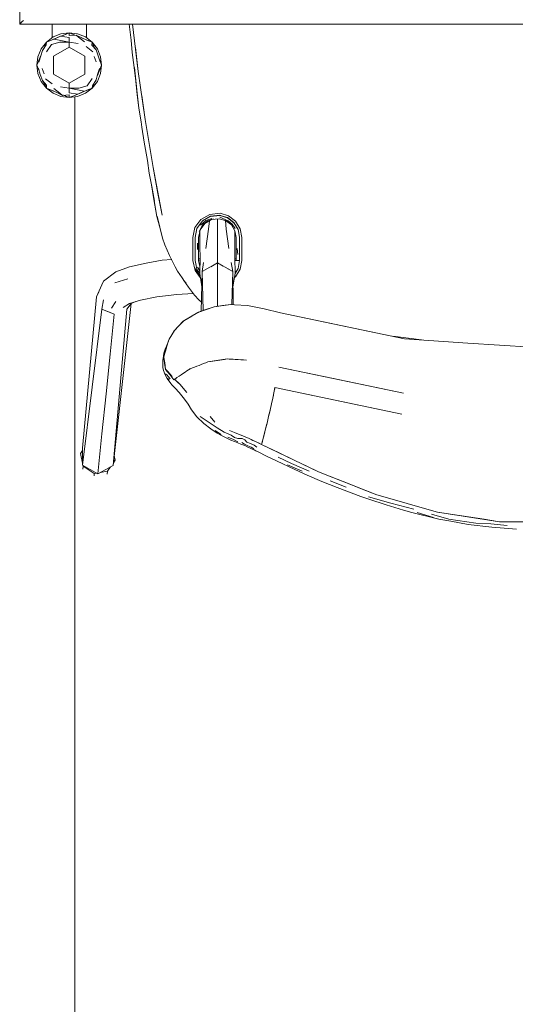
# Model space of a CAD drawing. Header units: millimetres. Extents: x -261 to 187, y -214 to 106.
# Tile 29 of 256: x -221.834 to -221.544, y -160.909 to -160.333. Entities that reach past the tile are written whole.
import ezdxf

# ---------------------------------------------------------------- set-up
doc = ezdxf.new("R2010")
doc.units = ezdxf.units.MM
doc.header["$LTSCALE"] = 0.005
doc.header["$MEASUREMENT"] = 0
doc.layers.add('IFC-Elemento de mobília-Contorno', color=9, linetype='Continuous', lineweight=5)
doc.layers.add('IFC-Viga-Contorno', color=9, linetype='Continuous', lineweight=5)

msp = doc.modelspace()

# ---------------------------------------------------------------- linework, layer by layer
at = {"layer": 'IFC-Elemento de mobília-Contorno', "lineweight": 5}
for p, q in [((-221.8344, -160.33601), (-221.8344, -159.73606)), ((-221.8344, -160.33601), (-221.8343, -160.33591)), ((-221.8344, -160.33601), (-220.6345, -160.33601)), ((-221.8343, -160.33591), (-221.834, -160.33561)), ((-221.834, -160.33561), (-221.83353, -160.33513)), ((-221.83353, -160.33513), (-221.83291, -160.33451)), ((-221.83291, -160.33451), (-221.83218, -160.33379)), ((-221.81541, -160.34386), (-221.81541, -160.33601)), ((-221.79541, -160.34392), (-221.79541, -160.33601)), ((-221.77036, -160.33601), (-221.77019, -160.33751)), ((-221.77036, -160.33601), (-221.77019, -160.33751)), ((-221.77019, -160.33751), (-221.76927, -160.34544)), ((-221.77019, -160.33751), (-221.76927, -160.34546)), ((-221.76838, -160.33601), (-221.76503, -160.36373)), ((-221.81881, -160.34661), (-221.81491, -160.34352)), ((-221.81881, -160.34661), (-221.81267, -160.34406)), ((-221.81574, -160.34533), (-221.81268, -160.34406)), ((-221.81541, -160.34386), (-221.81533, -160.34386)), ((-221.81491, -160.34352), (-221.81032, -160.34162)), ((-221.81421, -160.34478), (-221.81046, -160.34305)), ((-221.81421, -160.34478), (-221.80541, -160.34664)), ((-221.81268, -160.34406), (-221.81046, -160.34305)), ((-221.81046, -160.34305), (-221.80904, -160.34256)), ((-221.81046, -160.34305), (-221.80541, -160.3438)), ((-221.81032, -160.34162), (-221.80541, -160.34105)), ((-221.80908, -160.34257), (-221.80541, -160.34105)), ((-221.80904, -160.34256), (-221.80541, -160.34105)), ((-221.80541, -160.34261), (-221.80541, -160.34105)), ((-221.80541, -160.34105), (-221.80359, -160.34181)), ((-221.80541, -160.34105), (-221.80214, -160.34241)), ((-221.80541, -160.34105), (-221.80049, -160.34162)), ((-221.80541, -160.34261), (-221.80541, -160.34183)), ((-221.80541, -160.34261), (-221.80139, -160.34236)), ((-221.80541, -160.34664), (-221.80541, -160.3438)), ((-221.80359, -160.34181), (-221.80214, -160.34241)), ((-221.80139, -160.34236), (-221.79995, -160.34365)), ((-221.80139, -160.34236), (-221.79814, -160.34406)), ((-221.80049, -160.34162), (-221.79591, -160.34352)), ((-221.79995, -160.34365), (-221.79647, -160.34644)), ((-221.79815, -160.34406), (-221.792, -160.34661)), ((-221.79814, -160.34406), (-221.79507, -160.34533)), ((-221.79591, -160.34352), (-221.792, -160.34661)), ((-221.79548, -160.34386), (-221.79541, -160.34386)), ((-221.82376, -160.35505), (-221.82186, -160.35047)), ((-221.82186, -160.35047), (-221.81881, -160.34661)), ((-221.82112, -160.35138), (-221.81899, -160.34801)), ((-221.82017, -160.34988), (-221.81881, -160.34661)), ((-221.82017, -160.34987), (-221.81881, -160.34661)), ((-221.81899, -160.34801), (-221.81881, -160.34661)), ((-221.81881, -160.34661), (-221.81574, -160.34533)), ((-221.81875, -160.35215), (-221.81581, -160.34788)), ((-221.81581, -160.34788), (-221.81094, -160.34658)), ((-221.81453, -160.35474), (-221.80541, -160.34948)), ((-221.81094, -160.34658), (-221.80541, -160.34664)), ((-221.80541, -160.34664), (-221.80541, -160.34522)), ((-221.80541, -160.34664), (-221.80028, -160.3474)), ((-221.80541, -160.34948), (-221.80541, -160.34664)), ((-221.80541, -160.34948), (-221.80541, -160.34806)), ((-221.80541, -160.34948), (-221.79629, -160.35474)), ((-221.7955, -160.34916), (-221.79154, -160.35211)), ((-221.79507, -160.34533), (-221.792, -160.34661)), ((-221.79218, -160.34825), (-221.792, -160.34661)), ((-221.79218, -160.34825), (-221.78968, -160.35105)), ((-221.792, -160.34661), (-221.79061, -160.34995)), ((-221.792, -160.34661), (-221.79061, -160.34995)), ((-221.792, -160.34661), (-221.78895, -160.35047)), ((-221.79061, -160.34995), (-221.78968, -160.35105)), ((-221.78895, -160.35047), (-221.78706, -160.35505)), ((-221.76927, -160.34544), (-221.76856, -160.35256)), ((-221.76673, -160.34964), (-221.76503, -160.36373)), ((-221.82437, -160.36001), (-221.82184, -160.3539)), ((-221.82437, -160.36001), (-221.82376, -160.35505)), ((-221.82316, -160.35815), (-221.82201, -160.3545)), ((-221.82298, -160.35666), (-221.82183, -160.3539)), ((-221.82201, -160.3545), (-221.82112, -160.35138)), ((-221.81453, -160.36528), (-221.81453, -160.35474)), ((-221.79629, -160.36528), (-221.79629, -160.35474)), ((-221.79074, -160.35502), (-221.78966, -160.35811)), ((-221.78968, -160.35105), (-221.78844, -160.35455)), ((-221.78844, -160.35455), (-221.78739, -160.35814)), ((-221.78706, -160.35505), (-221.78645, -160.36001)), ((-221.76856, -160.35256), (-221.76744, -160.36136)), ((-221.82437, -160.36001), (-221.82298, -160.35666)), ((-221.82437, -160.36001), (-221.82302, -160.36327)), ((-221.82437, -160.36001), (-221.82301, -160.36327)), ((-221.82437, -160.36001), (-221.82376, -160.36489)), ((-221.82342, -160.36188), (-221.82237, -160.36547)), ((-221.82116, -160.36191), (-221.82008, -160.365)), ((-221.78898, -160.36611), (-221.78645, -160.36001)), ((-221.78881, -160.36552), (-221.78766, -160.36187)), ((-221.78784, -160.36336), (-221.78645, -160.36001)), ((-221.7878, -160.35676), (-221.78645, -160.36001)), ((-221.78779, -160.35677), (-221.78645, -160.36001)), ((-221.78706, -160.36489), (-221.78645, -160.36001)), ((-221.76744, -160.36136), (-221.76652, -160.36932)), ((-221.76722, -160.36131), (-221.76586, -160.37437)), ((-221.82376, -160.36489), (-221.82186, -160.36947)), ((-221.82237, -160.36547), (-221.82113, -160.36897)), ((-221.81927, -160.36791), (-221.81531, -160.37086)), ((-221.81453, -160.36528), (-221.80541, -160.37054)), ((-221.80541, -160.37054), (-221.79629, -160.36528)), ((-221.79501, -160.37214), (-221.79206, -160.36787)), ((-221.7897, -160.36864), (-221.78881, -160.36552)), ((-221.78898, -160.36611), (-221.78784, -160.36336)), ((-221.78895, -160.36947), (-221.78706, -160.36489)), ((-221.76503, -160.36373), (-221.761, -160.39183)), ((-221.82186, -160.36947), (-221.81881, -160.37341)), ((-221.82113, -160.36897), (-221.81863, -160.37177)), ((-221.82113, -160.36897), (-221.8202, -160.37007)), ((-221.8202, -160.37007), (-221.81881, -160.37341)), ((-221.8202, -160.37007), (-221.81881, -160.37341)), ((-221.81881, -160.37341), (-221.81863, -160.37177)), ((-221.81881, -160.37341), (-221.81574, -160.37469)), ((-221.81881, -160.37341), (-221.81267, -160.37596)), ((-221.81881, -160.37341), (-221.81491, -160.37642)), ((-221.81435, -160.37358), (-221.81086, -160.37637)), ((-221.81054, -160.37262), (-221.80541, -160.37338)), ((-221.80541, -160.37196), (-221.80541, -160.37054)), ((-221.80541, -160.37338), (-221.80541, -160.37054)), ((-221.80541, -160.37338), (-221.7966, -160.37524)), ((-221.80541, -160.37338), (-221.79988, -160.37344)), ((-221.80541, -160.37622), (-221.80541, -160.37338)), ((-221.80541, -160.3748), (-221.80541, -160.37338)), ((-221.79988, -160.37344), (-221.79501, -160.37214)), ((-221.79831, -160.37603), (-221.792, -160.37341)), ((-221.79591, -160.37642), (-221.792, -160.37341)), ((-221.79507, -160.37469), (-221.792, -160.37341)), ((-221.792, -160.37341), (-221.78895, -160.36947)), ((-221.792, -160.37341), (-221.79065, -160.37014)), ((-221.792, -160.37341), (-221.79065, -160.37015)), ((-221.792, -160.37341), (-221.79183, -160.37201)), ((-221.79183, -160.37201), (-221.7897, -160.36864)), ((-221.76652, -160.36932), (-221.76469, -160.38523)), ((-221.76652, -160.36932), (-221.7656, -160.37727)), ((-221.81574, -160.37469), (-221.81268, -160.37596)), ((-221.81491, -160.37642), (-221.81032, -160.37832)), ((-221.81268, -160.37596), (-221.80943, -160.37766)), ((-221.81086, -160.37637), (-221.80943, -160.37766)), ((-221.81032, -160.37832), (-221.80541, -160.37897)), ((-221.80943, -160.37766), (-221.80541, -160.37741)), ((-221.80868, -160.37761), (-221.80541, -160.37897)), ((-221.80867, -160.37761), (-221.80722, -160.37822)), ((-221.80722, -160.37822), (-221.80541, -160.37897)), ((-221.80541, -160.37622), (-221.80053, -160.37695)), ((-221.80541, -160.37897), (-221.80541, -160.37741)), ((-221.80541, -160.37819), (-221.80541, -160.37741)), ((-221.80541, -160.37897), (-221.80173, -160.37745)), ((-221.80541, -160.37897), (-221.80178, -160.37746)), ((-221.80541, -160.37897), (-221.80049, -160.37832)), ((-221.80178, -160.37746), (-221.80035, -160.37697)), ((-221.80053, -160.37695), (-221.80035, -160.37697)), ((-221.80049, -160.37832), (-221.79591, -160.37642)), ((-221.80035, -160.37697), (-221.7966, -160.37524)), ((-221.80035, -160.37697), (-221.79814, -160.37596)), ((-221.79829, -160.37602), (-221.79814, -160.37596)), ((-221.79814, -160.37596), (-221.79507, -160.37469)), ((-221.7656, -160.37727), (-221.76469, -160.38523)), ((-221.76301, -160.37778), (-221.761, -160.39183)), ((-221.76469, -160.38523), (-221.76338, -160.39312)), ((-221.76469, -160.38523), (-221.76337, -160.3932)), ((-221.76338, -160.39312), (-221.76288, -160.3963)), ((-221.76288, -160.3963), (-221.7615, -160.40496)), ((-221.761, -160.39183), (-221.75868, -160.40583)), ((-221.761, -160.39183), (-221.75635, -160.41984)), ((-221.7615, -160.40496), (-221.75963, -160.41571)), ((-221.75868, -160.40583), (-221.75635, -160.41984)), ((-221.75987, -160.41432), (-221.75955, -160.41621)), ((-221.75986, -160.41435), (-221.75956, -160.41619)), ((-221.75963, -160.41571), (-221.75858, -160.42312)), ((-221.75858, -160.42312), (-221.75713, -160.43087)), ((-221.75635, -160.41984), (-221.75111, -160.44774)), ((-221.75635, -160.41984), (-221.75493, -160.42743)), ((-221.7578, -160.42728), (-221.75758, -160.42871)), ((-221.75758, -160.42871), (-221.75586, -160.4385)), ((-221.75714, -160.43077), (-221.75586, -160.4385)), ((-221.75713, -160.43085), (-221.75634, -160.43559)), ((-221.75713, -160.43087), (-221.75561, -160.43959)), ((-221.75493, -160.42743), (-221.7535, -160.43502)), ((-221.75634, -160.43559), (-221.75423, -160.44839)), ((-221.7535, -160.43502), (-221.75111, -160.44774)), ((-221.75586, -160.4385), (-221.75423, -160.44839)), ((-221.75423, -160.44839), (-221.75199, -160.45633)), ((-221.754, -160.44833), (-221.75079, -160.46108)), ((-221.72834, -160.45018), (-221.72318, -160.44723)), ((-221.72748, -160.45108), (-221.72272, -160.44839)), ((-221.72739, -160.45097), (-221.72274, -160.44827)), ((-221.72323, -160.44868), (-221.72322, -160.44855)), ((-221.7232, -160.44723), (-221.7172, -160.4466)), ((-221.72274, -160.44827), (-221.7174, -160.44773)), ((-221.72272, -160.44839), (-221.71727, -160.44785)), ((-221.71876, -160.448), (-221.71876, -160.44786)), ((-221.7174, -160.44773), (-221.71511, -160.44841)), ((-221.71727, -160.44785), (-221.71281, -160.44921)), ((-221.7172, -160.4466), (-221.71227, -160.44811)), ((-221.71511, -160.44841), (-221.71282, -160.44909)), ((-221.71227, -160.44811), (-221.70819, -160.45127)), ((-221.73185, -160.45496), (-221.72834, -160.45018)), ((-221.7307, -160.45545), (-221.72748, -160.45108)), ((-221.72934, -160.45719), (-221.72728, -160.4532)), ((-221.72881, -160.45622), (-221.7261, -160.45251)), ((-221.72864, -160.45356), (-221.72545, -160.45084)), ((-221.72754, -160.45117), (-221.72739, -160.45097)), ((-221.72728, -160.4532), (-221.72429, -160.45101)), ((-221.7261, -160.45251), (-221.72212, -160.45023)), ((-221.72545, -160.45084), (-221.72204, -160.44962)), ((-221.72429, -160.45101), (-221.72112, -160.44982)), ((-221.72395, -160.45586), (-221.72346, -160.451)), ((-221.72212, -160.45023), (-221.72002, -160.45002)), ((-221.72002, -160.45002), (-221.71755, -160.44978)), ((-221.71876, -160.46072), (-221.71876, -160.4499)), ((-221.71755, -160.44978), (-221.71373, -160.45093)), ((-221.71738, -160.44882), (-221.7124, -160.45105)), ((-221.71449, -160.45038), (-221.71188, -160.45198)), ((-221.71431, -160.44865), (-221.71429, -160.44876)), ((-221.71409, -160.45083), (-221.71358, -160.45586)), ((-221.71373, -160.45093), (-221.71057, -160.45337)), ((-221.71282, -160.44909), (-221.70908, -160.45198)), ((-221.71281, -160.44921), (-221.70909, -160.4521)), ((-221.7124, -160.45105), (-221.71011, -160.453)), ((-221.71188, -160.45198), (-221.70973, -160.45415)), ((-221.71057, -160.45337), (-221.7085, -160.45678)), ((-221.71011, -160.453), (-221.70844, -160.45549)), ((-221.70909, -160.4521), (-221.70664, -160.45612)), ((-221.70908, -160.45198), (-221.70662, -160.45602)), ((-221.7085, -160.45292), (-221.7085, -160.45306)), ((-221.70819, -160.45127), (-221.70548, -160.45568)), ((-221.73309, -160.46076), (-221.73185, -160.45496)), ((-221.73184, -160.46075), (-221.7307, -160.45545)), ((-221.72976, -160.46071), (-221.72925, -160.45829)), ((-221.72925, -160.45829), (-221.72881, -160.45622)), ((-221.7291, -160.4576), (-221.72894, -160.46623)), ((-221.72546, -160.46724), (-221.72395, -160.45586)), ((-221.71358, -160.45586), (-221.71207, -160.46724)), ((-221.70859, -160.46623), (-221.70847, -160.45751)), ((-221.7085, -160.45678), (-221.70777, -160.46071)), ((-221.70847, -160.45691), (-221.70847, -160.45751)), ((-221.70664, -160.45612), (-221.70577, -160.46076)), ((-221.70662, -160.45602), (-221.70576, -160.46066)), ((-221.70548, -160.45568), (-221.70452, -160.46076)), ((-221.75079, -160.46108), (-221.74954, -160.46498)), ((-221.74954, -160.46498), (-221.7467, -160.47124)), ((-221.73309, -160.46076), (-221.73309, -160.46413)), ((-221.73309, -160.46413), (-221.73309, -160.4675)), ((-221.73184, -160.46075), (-221.73184, -160.46413)), ((-221.73184, -160.46413), (-221.73184, -160.46749)), ((-221.73038, -160.46786), (-221.73035, -160.46399)), ((-221.72976, -160.46408), (-221.72976, -160.46071)), ((-221.72976, -160.46746), (-221.72976, -160.46408)), ((-221.71876, -160.4703), (-221.71876, -160.46072)), ((-221.70777, -160.46408), (-221.70777, -160.46071)), ((-221.70777, -160.46746), (-221.70777, -160.46408)), ((-221.70577, -160.46413), (-221.70577, -160.46076)), ((-221.70577, -160.4675), (-221.70577, -160.46413)), ((-221.70576, -160.46404), (-221.70576, -160.46066)), ((-221.70576, -160.46742), (-221.70576, -160.46404)), ((-221.70452, -160.46413), (-221.70452, -160.46076)), ((-221.70452, -160.4675), (-221.70452, -160.46413)), ((-221.7467, -160.47124), (-221.74337, -160.478)), ((-221.73309, -160.4675), (-221.73308, -160.47087)), ((-221.73308, -160.47087), (-221.73308, -160.47327)), ((-221.73184, -160.46749), (-221.73184, -160.47087)), ((-221.73184, -160.47087), (-221.73184, -160.47326)), ((-221.72976, -160.47083), (-221.72976, -160.46746)), ((-221.72976, -160.47421), (-221.72976, -160.47083)), ((-221.72894, -160.46623), (-221.72889, -160.47245)), ((-221.71876, -160.47564), (-221.71876, -160.4703)), ((-221.70864, -160.47245), (-221.70859, -160.46623)), ((-221.70777, -160.47083), (-221.70777, -160.46746)), ((-221.70777, -160.47421), (-221.70777, -160.47083)), ((-221.70718, -160.46711), (-221.70688, -160.47068)), ((-221.70578, -160.4743), (-221.70577, -160.47087)), ((-221.70577, -160.47087), (-221.70577, -160.4675)), ((-221.70576, -160.46742), (-221.70576, -160.47079)), ((-221.70576, -160.47417), (-221.70576, -160.47079)), ((-221.70453, -160.47087), (-221.70452, -160.4675)), ((-221.70453, -160.4743), (-221.70453, -160.47087)), ((-221.77009, -160.47792), (-221.76039, -160.47569)), ((-221.76039, -160.47569), (-221.75098, -160.4741)), ((-221.75098, -160.4741), (-221.74549, -160.47369)), ((-221.73308, -160.47424), (-221.73308, -160.47327)), ((-221.73308, -160.47424), (-221.73183, -160.48005)), ((-221.73183, -160.47424), (-221.73184, -160.47326)), ((-221.73183, -160.47424), (-221.73121, -160.47713)), ((-221.73121, -160.47713), (-221.73069, -160.47954)), ((-221.72976, -160.47323), (-221.72912, -160.47322)), ((-221.72976, -160.47421), (-221.72901, -160.47772)), ((-221.72912, -160.47322), (-221.72891, -160.47322)), ((-221.72912, -160.4743), (-221.72894, -160.4743)), ((-221.72911, -160.48188), (-221.72889, -160.47245)), ((-221.72773, -160.48071), (-221.72687, -160.4754)), ((-221.72773, -160.48071), (-221.71876, -160.47564)), ((-221.72264, -160.47783), (-221.71876, -160.47564)), ((-221.71876, -160.49243), (-221.71876, -160.47564)), ((-221.71876, -160.47564), (-221.7098, -160.48071)), ((-221.71876, -160.47564), (-221.71535, -160.47758)), ((-221.71066, -160.4754), (-221.7098, -160.48071)), ((-221.70864, -160.47245), (-221.70842, -160.48188)), ((-221.70862, -160.47322), (-221.70777, -160.47322)), ((-221.70859, -160.4743), (-221.70578, -160.4743)), ((-221.70777, -160.47421), (-221.70761, -160.47422)), ((-221.70761, -160.47422), (-221.70718, -160.47424)), ((-221.70718, -160.47424), (-221.70654, -160.47424)), ((-221.70661, -160.47882), (-221.70576, -160.47417)), ((-221.70654, -160.47424), (-221.70577, -160.47425)), ((-221.70577, -160.47322), (-221.70576, -160.47322)), ((-221.70548, -160.47931), (-221.70453, -160.47425)), ((-221.78542, -160.48623), (-221.77824, -160.48086)), ((-221.77824, -160.48086), (-221.77009, -160.47792)), ((-221.74337, -160.478), (-221.74209, -160.48052)), ((-221.74209, -160.48052), (-221.73945, -160.48428)), ((-221.73216, -160.47852), (-221.73183, -160.47901)), ((-221.73215, -160.47857), (-221.73009, -160.48169)), ((-221.73183, -160.47901), (-221.73095, -160.48034)), ((-221.73183, -160.48005), (-221.72875, -160.48425)), ((-221.73095, -160.48034), (-221.73009, -160.48169)), ((-221.73077, -160.48066), (-221.73074, -160.48066)), ((-221.73069, -160.47954), (-221.72911, -160.48168)), ((-221.73042, -160.47814), (-221.72907, -160.48017)), ((-221.73009, -160.48169), (-221.7289, -160.48325)), ((-221.73009, -160.48169), (-221.72909, -160.48294)), ((-221.72911, -160.48188), (-221.7279, -160.48971)), ((-221.72909, -160.48294), (-221.72891, -160.48318)), ((-221.72817, -160.50388), (-221.72773, -160.48071)), ((-221.72773, -160.48071), (-221.72325, -160.47818)), ((-221.72773, -160.48071), (-221.72715, -160.50352)), ((-221.71273, -160.47906), (-221.7098, -160.48071)), ((-221.71029, -160.5), (-221.7098, -160.48071)), ((-221.7098, -160.48071), (-221.70943, -160.50004)), ((-221.70963, -160.48971), (-221.70842, -160.48188)), ((-221.70845, -160.48062), (-221.70771, -160.48062)), ((-221.70842, -160.48178), (-221.70661, -160.47882)), ((-221.70818, -160.48372), (-221.70548, -160.47931)), ((-221.78944, -160.49548), (-221.78641, -160.48842)), ((-221.78641, -160.48842), (-221.78542, -160.48623)), ((-221.77874, -160.48719), (-221.77123, -160.48495)), ((-221.73945, -160.48428), (-221.73832, -160.48583)), ((-221.73892, -160.48501), (-221.73834, -160.48583)), ((-221.73834, -160.48583), (-221.73561, -160.48973)), ((-221.73832, -160.48583), (-221.73707, -160.48753)), ((-221.70878, -160.48418), (-221.70818, -160.48372)), ((-221.78944, -160.49548), (-221.78802, -160.49257)), ((-221.75424, -160.49537), (-221.74241, -160.49406)), ((-221.74241, -160.49406), (-221.73285, -160.49348)), ((-221.73561, -160.48973), (-221.73206, -160.49454)), ((-221.73206, -160.49454), (-221.72953, -160.49719)), ((-221.71876, -160.50103), (-221.71876, -160.49243)), ((-221.79766, -160.58392), (-221.78944, -160.49548)), ((-221.78641, -160.50258), (-221.78542, -160.49726)), ((-221.78064, -160.50212), (-221.77824, -160.49824)), ((-221.77974, -160.59405), (-221.76917, -160.4994)), ((-221.77392, -160.50161), (-221.77018, -160.49937)), ((-221.77178, -160.50268), (-221.76919, -160.49941)), ((-221.77018, -160.49937), (-221.76371, -160.49735)), ((-221.76919, -160.49941), (-221.76647, -160.49821)), ((-221.76371, -160.49735), (-221.75424, -160.49537)), ((-221.72953, -160.49719), (-221.72807, -160.49867)), ((-221.72062, -160.50128), (-221.71091, -160.49996)), ((-221.71577, -160.50062), (-221.71091, -160.49996)), ((-221.71091, -160.49996), (-221.70874, -160.50007)), ((-221.70874, -160.50007), (-221.70114, -160.50055)), ((-221.79766, -160.59393), (-221.78641, -160.50258)), ((-221.78641, -160.50258), (-221.77909, -160.50556)), ((-221.78275, -160.50407), (-221.77909, -160.50556)), ((-221.7815, -160.52892), (-221.77909, -160.50556)), ((-221.77974, -160.59405), (-221.77178, -160.50268)), ((-221.73875, -160.50972), (-221.73017, -160.50461)), ((-221.73017, -160.50461), (-221.72062, -160.50128)), ((-221.73001, -160.50456), (-221.72987, -160.50447)), ((-221.72987, -160.50447), (-221.72062, -160.50128)), ((-221.72987, -160.50447), (-221.72614, -160.50316)), ((-221.72614, -160.50316), (-221.72062, -160.50128)), ((-221.72062, -160.50128), (-221.71577, -160.50062)), ((-221.70114, -160.50055), (-221.69138, -160.50241)), ((-221.69138, -160.50241), (-221.68175, -160.50482)), ((-221.68175, -160.50482), (-221.65126, -160.51117)), ((-221.68175, -160.50482), (-221.6455, -160.51237)), ((-221.74422, -160.51549), (-221.73875, -160.50972)), ((-221.74126, -160.51243), (-221.73833, -160.50941)), ((-221.73833, -160.50941), (-221.73376, -160.50674)), ((-221.73833, -160.50941), (-221.73746, -160.50895)), ((-221.73833, -160.50941), (-221.73748, -160.50897)), ((-221.73376, -160.50674), (-221.73341, -160.50654)), ((-221.65126, -160.51117), (-221.60924, -160.51993)), ((-221.74717, -160.52055), (-221.74422, -160.51549)), ((-221.74697, -160.52025), (-221.74543, -160.51769)), ((-221.74543, -160.51769), (-221.74388, -160.51513)), ((-221.74393, -160.51518), (-221.74126, -160.51243)), ((-221.6455, -160.51237), (-221.60924, -160.51993)), ((-221.74862, -160.5255), (-221.74717, -160.52055)), ((-221.7486, -160.52439), (-221.74741, -160.52137)), ((-221.61602, -160.51852), (-221.59931, -160.5206)), ((-221.60924, -160.51993), (-221.57226, -160.52246)), ((-221.57226, -160.52246), (-221.53528, -160.52499)), ((-221.7839, -160.55228), (-221.7815, -160.52892)), ((-221.75037, -160.53008), (-221.74999, -160.52838)), ((-221.75007, -160.53046), (-221.74862, -160.5255)), ((-221.75006, -160.53032), (-221.74929, -160.5278)), ((-221.74999, -160.52838), (-221.74935, -160.52607)), ((-221.74935, -160.52607), (-221.7486, -160.52439)), ((-221.74929, -160.5278), (-221.74851, -160.52528)), ((-221.75071, -160.53462), (-221.7507, -160.53298)), ((-221.75071, -160.53462), (-221.7506, -160.5367)), ((-221.7507, -160.53298), (-221.75006, -160.53032)), ((-221.75057, -160.53243), (-221.75037, -160.53008)), ((-221.75007, -160.53046), (-221.7496, -160.53423)), ((-221.75006, -160.53032), (-221.75005, -160.5304)), ((-221.7498, -160.53215), (-221.74953, -160.53399)), ((-221.7496, -160.53423), (-221.74913, -160.538)), ((-221.74953, -160.53399), (-221.74927, -160.53583)), ((-221.72817, -160.53503), (-221.72687, -160.53453)), ((-221.72687, -160.53453), (-221.72622, -160.53429)), ((-221.72622, -160.53429), (-221.72557, -160.53404)), ((-221.72557, -160.53404), (-221.72427, -160.53353)), ((-221.72427, -160.53353), (-221.71312, -160.5318)), ((-221.72427, -160.53353), (-221.72287, -160.53332)), ((-221.72287, -160.53332), (-221.72148, -160.5331)), ((-221.72148, -160.5331), (-221.72009, -160.53288)), ((-221.72009, -160.53288), (-221.71869, -160.53267)), ((-221.71869, -160.53267), (-221.7173, -160.53245)), ((-221.7173, -160.53245), (-221.7159, -160.53223)), ((-221.7159, -160.53223), (-221.71451, -160.53202)), ((-221.71451, -160.53202), (-221.71312, -160.5318)), ((-221.71312, -160.5318), (-221.70179, -160.53243)), ((-221.71312, -160.5318), (-221.7119, -160.53187)), ((-221.7119, -160.53187), (-221.71069, -160.53194)), ((-221.71069, -160.53194), (-221.70947, -160.532)), ((-221.70947, -160.532), (-221.70826, -160.53207)), ((-221.70826, -160.53207), (-221.70664, -160.53216)), ((-221.70664, -160.53216), (-221.70502, -160.53224)), ((-221.70502, -160.53224), (-221.7034, -160.53234)), ((-221.7034, -160.53234), (-221.70179, -160.53243)), ((-221.7506, -160.5367), (-221.75021, -160.53845)), ((-221.75021, -160.53845), (-221.74936, -160.54111)), ((-221.7493, -160.54048), (-221.74827, -160.54102)), ((-221.74927, -160.53583), (-221.74901, -160.53767)), ((-221.74913, -160.538), (-221.74665, -160.54096)), ((-221.74901, -160.53767), (-221.74777, -160.53907)), ((-221.74777, -160.53907), (-221.74654, -160.54047)), ((-221.74654, -160.54047), (-221.74516, -160.54203)), ((-221.73986, -160.54098), (-221.73855, -160.54011)), ((-221.73973, -160.54091), (-221.73505, -160.53774)), ((-221.73855, -160.54011), (-221.73758, -160.53947)), ((-221.73758, -160.53947), (-221.73661, -160.53883)), ((-221.73661, -160.53883), (-221.73564, -160.53818)), ((-221.73564, -160.53818), (-221.73467, -160.53754)), ((-221.73505, -160.53774), (-221.73486, -160.53766)), ((-221.73467, -160.53754), (-221.73337, -160.53703)), ((-221.73337, -160.53703), (-221.73207, -160.53654)), ((-221.73207, -160.53654), (-221.73077, -160.53603)), ((-221.73077, -160.53603), (-221.72947, -160.53554)), ((-221.72947, -160.53554), (-221.72816, -160.53503)), ((-221.68286, -160.53658), (-221.65178, -160.54306)), ((-221.68286, -160.53658), (-221.64633, -160.5442)), ((-221.74936, -160.54111), (-221.74816, -160.5433)), ((-221.74827, -160.54102), (-221.74736, -160.54223)), ((-221.74816, -160.5433), (-221.74589, -160.54607)), ((-221.74797, -160.54306), (-221.74699, -160.54419)), ((-221.74736, -160.54223), (-221.74634, -160.54341)), ((-221.74665, -160.54096), (-221.74416, -160.54391)), ((-221.74589, -160.54607), (-221.74535, -160.54686)), ((-221.74416, -160.54391), (-221.74375, -160.54364)), ((-221.74383, -160.54356), (-221.74379, -160.5436)), ((-221.74379, -160.5436), (-221.74314, -160.54316)), ((-221.74379, -160.5436), (-221.74081, -160.54644)), ((-221.74379, -160.5436), (-221.74329, -160.54407)), ((-221.74329, -160.54407), (-221.7428, -160.54454)), ((-221.74314, -160.54316), (-221.74248, -160.54273)), ((-221.7428, -160.54454), (-221.74181, -160.54548)), ((-221.74248, -160.54273), (-221.74117, -160.54186)), ((-221.74181, -160.54548), (-221.74081, -160.54644)), ((-221.74117, -160.54186), (-221.73986, -160.54098)), ((-221.74081, -160.54644), (-221.73876, -160.54888)), ((-221.74081, -160.54644), (-221.73671, -160.55132)), ((-221.65178, -160.54306), (-221.6098, -160.55181)), ((-221.64633, -160.5442), (-221.6098, -160.55181)), ((-221.74535, -160.54686), (-221.74342, -160.54878)), ((-221.74342, -160.54878), (-221.74114, -160.55133)), ((-221.74114, -160.55133), (-221.73807, -160.55527)), ((-221.73876, -160.54888), (-221.73773, -160.5501)), ((-221.73773, -160.5501), (-221.73671, -160.55132)), ((-221.68635, -160.55472), (-221.68567, -160.55154)), ((-221.68584, -160.55234), (-221.68567, -160.55154)), ((-221.68567, -160.55154), (-221.68506, -160.54857)), ((-221.68567, -160.55154), (-221.68549, -160.55067)), ((-221.68549, -160.55067), (-221.68531, -160.54979)), ((-221.68531, -160.54979), (-221.68519, -160.54918)), ((-221.68519, -160.54918), (-221.68506, -160.54857)), ((-221.68506, -160.54857), (-221.63512, -160.55898)), ((-221.68506, -160.54857), (-221.65351, -160.55514)), ((-221.7863, -160.57563), (-221.7839, -160.55228)), ((-221.73807, -160.55527), (-221.7359, -160.55828)), ((-221.6871, -160.5581), (-221.68635, -160.55472)), ((-221.6871, -160.5581), (-221.68673, -160.55641)), ((-221.68673, -160.55641), (-221.68635, -160.55472)), ((-221.68635, -160.55472), (-221.68601, -160.55313)), ((-221.68601, -160.55313), (-221.68584, -160.55234)), ((-221.65351, -160.55514), (-221.61091, -160.56402)), ((-221.7359, -160.55828), (-221.73385, -160.5616)), ((-221.73385, -160.5616), (-221.73072, -160.56559)), ((-221.68879, -160.5654), (-221.68792, -160.56167)), ((-221.68857, -160.56447), (-221.68835, -160.56353)), ((-221.68835, -160.56353), (-221.68792, -160.56167)), ((-221.68792, -160.56167), (-221.6871, -160.5581)), ((-221.68792, -160.56167), (-221.68751, -160.55988)), ((-221.63512, -160.55898), (-221.61091, -160.56402)), ((-221.73072, -160.56559), (-221.72675, -160.56948)), ((-221.72888, -160.56541), (-221.72289, -160.5693)), ((-221.72675, -160.56948), (-221.72266, -160.57271)), ((-221.72306, -160.56543), (-221.7202, -160.5688)), ((-221.72289, -160.5693), (-221.71893, -160.57201)), ((-221.69072, -160.57334), (-221.68972, -160.5693)), ((-221.68997, -160.57031), (-221.68972, -160.5693)), ((-221.68972, -160.5693), (-221.68879, -160.5654)), ((-221.68972, -160.5693), (-221.68926, -160.56735)), ((-221.68926, -160.56735), (-221.68879, -160.5654)), ((-221.68879, -160.5654), (-221.68857, -160.56447)), ((-221.72266, -160.57271), (-221.71885, -160.57521)), ((-221.72011, -160.57365), (-221.71658, -160.57597)), ((-221.71893, -160.57201), (-221.71483, -160.57455)), ((-221.71885, -160.57521), (-221.71635, -160.57661)), ((-221.71483, -160.57455), (-221.71071, -160.57637)), ((-221.71159, -160.57355), (-221.70587, -160.57596)), ((-221.71159, -160.57355), (-221.70873, -160.57476)), ((-221.70873, -160.57476), (-221.7073, -160.57536)), ((-221.69176, -160.57751), (-221.69072, -160.57334)), ((-221.69124, -160.57543), (-221.69098, -160.57438)), ((-221.69098, -160.57438), (-221.69072, -160.57334)), ((-221.69072, -160.57334), (-221.69022, -160.57132)), ((-221.69022, -160.57132), (-221.68997, -160.57031)), ((-221.7887, -160.59899), (-221.7863, -160.57563)), ((-221.71635, -160.57661), (-221.71402, -160.57776)), ((-221.71402, -160.57776), (-221.71081, -160.57922)), ((-221.7127, -160.57756), (-221.70929, -160.57892)), ((-221.71081, -160.57922), (-221.70875, -160.58008)), ((-221.71071, -160.57637), (-221.70878, -160.57769)), ((-221.70929, -160.57892), (-221.7067, -160.58035)), ((-221.70878, -160.57769), (-221.70672, -160.57826)), ((-221.70875, -160.58008), (-221.70688, -160.58084)), ((-221.7073, -160.57536), (-221.70587, -160.57596)), ((-221.70688, -160.58084), (-221.70499, -160.58157)), ((-221.70672, -160.57826), (-221.70432, -160.5784)), ((-221.70587, -160.57596), (-221.70014, -160.57836)), ((-221.70439, -160.58055), (-221.70281, -160.58164)), ((-221.70432, -160.5784), (-221.70266, -160.57911)), ((-221.703, -160.57716), (-221.70014, -160.57836)), ((-221.70266, -160.57911), (-221.70162, -160.58048)), ((-221.70162, -160.58048), (-221.69935, -160.58122)), ((-221.70014, -160.57836), (-221.69285, -160.5818)), ((-221.70014, -160.57836), (-221.69904, -160.57888)), ((-221.69904, -160.57888), (-221.69794, -160.5794)), ((-221.69794, -160.5794), (-221.69683, -160.57992)), ((-221.69683, -160.57992), (-221.69573, -160.58044)), ((-221.69573, -160.58044), (-221.69429, -160.58112)), ((-221.69285, -160.5818), (-221.69176, -160.57751)), ((-221.69285, -160.5818), (-221.6924, -160.58003)), ((-221.6924, -160.58003), (-221.69208, -160.57877)), ((-221.69209, -160.57882), (-221.69176, -160.57751)), ((-221.69176, -160.57751), (-221.69124, -160.57543)), ((-221.79887, -160.58706), (-221.79766, -160.58527)), ((-221.79766, -160.59393), (-221.79766, -160.58392)), ((-221.70499, -160.58157), (-221.70277, -160.58249)), ((-221.70281, -160.58164), (-221.70089, -160.58261)), ((-221.70277, -160.58249), (-221.70135, -160.58309)), ((-221.70135, -160.58309), (-221.70002, -160.58372)), ((-221.70089, -160.58261), (-221.69897, -160.58332)), ((-221.70002, -160.58372), (-221.6984, -160.58447)), ((-221.69935, -160.58122), (-221.69733, -160.58224)), ((-221.69897, -160.58332), (-221.69743, -160.5844)), ((-221.6984, -160.58447), (-221.69727, -160.585)), ((-221.69733, -160.58224), (-221.69563, -160.58345)), ((-221.69727, -160.585), (-221.69623, -160.58542)), ((-221.69623, -160.58542), (-221.69492, -160.58614)), ((-221.69492, -160.58614), (-221.68995, -160.58858)), ((-221.69429, -160.58112), (-221.69285, -160.5818)), ((-221.69285, -160.5818), (-221.65969, -160.59779)), ((-221.69285, -160.5818), (-221.68298, -160.58656)), ((-221.68298, -160.58656), (-221.67311, -160.59132)), ((-221.79887, -160.58706), (-221.79766, -160.59273)), ((-221.77957, -160.59246), (-221.77856, -160.59102)), ((-221.77911, -160.58833), (-221.77856, -160.59102)), ((-221.68995, -160.58858), (-221.68426, -160.59136)), ((-221.68426, -160.59136), (-221.67354, -160.59652)), ((-221.68328, -160.58916), (-221.67539, -160.59288)), ((-221.67311, -160.59132), (-221.6664, -160.59455)), ((-221.79766, -160.59393), (-221.7887, -160.59899)), ((-221.7975, -160.59624), (-221.79728, -160.59452)), ((-221.79737, -160.59409), (-221.79728, -160.59452)), ((-221.79728, -160.59452), (-221.79074, -160.59878)), ((-221.7887, -160.59899), (-221.77974, -160.59405)), ((-221.78712, -160.59812), (-221.78297, -160.59736)), ((-221.78315, -160.59912), (-221.78297, -160.59736)), ((-221.78297, -160.59736), (-221.78125, -160.59488)), ((-221.67767, -160.59364), (-221.66914, -160.59731)), ((-221.67539, -160.59288), (-221.66509, -160.59732)), ((-221.67354, -160.59652), (-221.6662, -160.59968)), ((-221.6664, -160.59455), (-221.65969, -160.59779)), ((-221.65969, -160.59779), (-221.62541, -160.61119)), ((-221.65969, -160.59779), (-221.65112, -160.60114)), ((-221.79088, -160.60011), (-221.79083, -160.59967)), ((-221.79083, -160.59967), (-221.79079, -160.59923)), ((-221.79079, -160.59923), (-221.79074, -160.59878)), ((-221.79074, -160.59878), (-221.78948, -160.59855)), ((-221.6662, -160.59968), (-221.65763, -160.6035)), ((-221.65763, -160.6035), (-221.64874, -160.60704)), ((-221.65277, -160.60307), (-221.64333, -160.60675)), ((-221.65112, -160.60114), (-221.64255, -160.60449)), ((-221.64874, -160.60704), (-221.63477, -160.6123)), ((-221.64255, -160.60449), (-221.63398, -160.60784)), ((-221.63398, -160.60784), (-221.62541, -160.61119)), ((-221.63477, -160.6123), (-221.63019, -160.61375)), ((-221.63043, -160.61236), (-221.61724, -160.61607)), ((-221.63019, -160.61375), (-221.62011, -160.61707)), ((-221.62541, -160.61119), (-221.59002, -160.62129)), ((-221.62541, -160.61119), (-221.61656, -160.61371)), ((-221.61656, -160.61371), (-221.60771, -160.61624)), ((-221.62011, -160.61707), (-221.6099, -160.62012)), ((-221.61724, -160.61607), (-221.60383, -160.61957)), ((-221.6099, -160.62012), (-221.60495, -160.62157)), ((-221.60771, -160.61624), (-221.59886, -160.61877)), ((-221.59886, -160.61877), (-221.59002, -160.62129)), ((-221.59002, -160.62129), (-221.55367, -160.62699)), ((-221.59002, -160.62129), (-221.58093, -160.62272)), ((-221.60495, -160.62157), (-221.58915, -160.62544)), ((-221.60186, -160.62165), (-221.59225, -160.62442)), ((-221.59346, -160.62261), (-221.58335, -160.62542)), ((-221.58915, -160.62544), (-221.58215, -160.62674)), ((-221.58335, -160.62542), (-221.56748, -160.62784)), ((-221.58215, -160.62674), (-221.57204, -160.62853)), ((-221.58093, -160.62272), (-221.57184, -160.62414)), ((-221.57184, -160.62414), (-221.56276, -160.62557)), ((-221.56276, -160.62557), (-221.55367, -160.62699)), ((-221.55367, -160.62699), (-221.51689, -160.62699)), ((-221.55367, -160.62699), (-221.54447, -160.62699)), ((-221.54447, -160.62699), (-221.53528, -160.62699)), ((-221.57204, -160.62853), (-221.55823, -160.6301)), ((-221.56748, -160.62784), (-221.55873, -160.62815)), ((-221.55873, -160.62815), (-221.54917, -160.62912)), ((-221.55823, -160.6301), (-221.5437, -160.63129))]:
    msp.add_line(p, q, dxfattribs=at)
at = {"layer": 'IFC-Viga-Contorno', "lineweight": 5}
msp.add_line((-221.8021, -161.00468), (-221.8021, -160.37854), dxfattribs=at)

doc.saveas('drawing.dxf')
